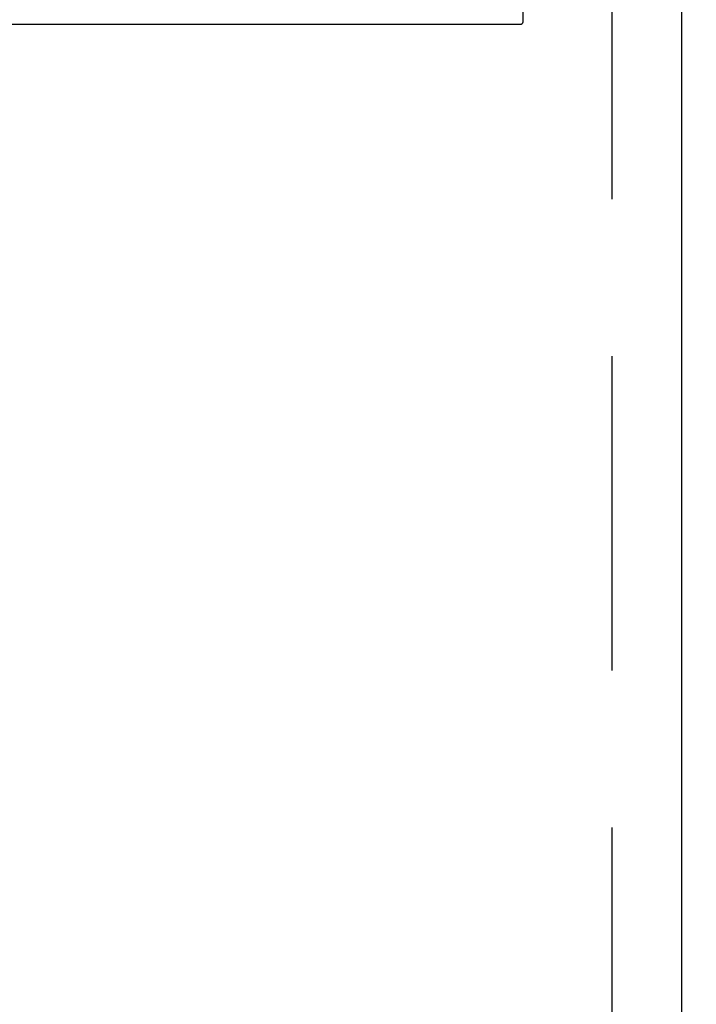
# Model space of a CAD drawing. Header units: millimetres. Extents: x 247761 to 294611, y 172579 to 236863.
# Tile 65 of 256: x 249821 to 249958, y 180864 to 181063. Entities that reach past the tile are written whole.
import ezdxf

# ---------------------------------------------------------------- set-up
doc = ezdxf.new("R2010")
doc.units = ezdxf.units.MM
doc.linetypes.add('ČÁRKOVANÁ', pattern=[19.05, 12.7, -6.35])
doc.layers.add('FASÁDA DETAILNÍ', color=4, linetype='Continuous')
doc.layers.add('NOVA', color=240, linetype='Continuous')

# ---------------------------------------------------------------- blocks, each defined once
blk = doc.blocks.new('A$C69D17D4D')
at = {"layer": 'FASÁDA DETAILNÍ'}
blk.add_line((-24690, 8027.5), (-24690, 5915.5), dxfattribs=at)
at = {"layer": 'FASÁDA DETAILNÍ', "color": 7, "linetype": 'ČÁRKOVANÁ', "ltscale": 5}
blk.add_lwpolyline([(1436, 1464), (-24704, 1464), (-24704, 24704), (1436, 24704)], close=True, dxfattribs=at)
at = {"layer": 'FASÁDA DETAILNÍ'}
blk.add_lwpolyline([(-24722.08, 7708.51), (-24722.08, 7691.01, -0.414214), (-24722.58, 7690.51), (-24841.12, 7690.51, 0.414214), (-24841.62, 7690.01), (-24841.62, 7687.01, -0.414214), (-24842.62, 7686.01), (-24850.02, 7686.01, -0.414214), (-24851.02, 7687.01), (-24851.02, 7689.81, 0.414214), (-24851.52, 7690.31), (-24854.82, 7690.31, -0.414214), (-24855.32, 7690.81), (-24855.32, 7691.81, -0.414214)], format="xyb", dxfattribs=at)

msp = doc.modelspace()

# ---------------------------------------------------------------- block references
at = {"layer": 'NOVA', "ltscale": 300}
msp.add_blockref('A$C69D17D4D', (274644.517, 173371.259), dxfattribs=at)

doc.saveas('drawing.dxf')
